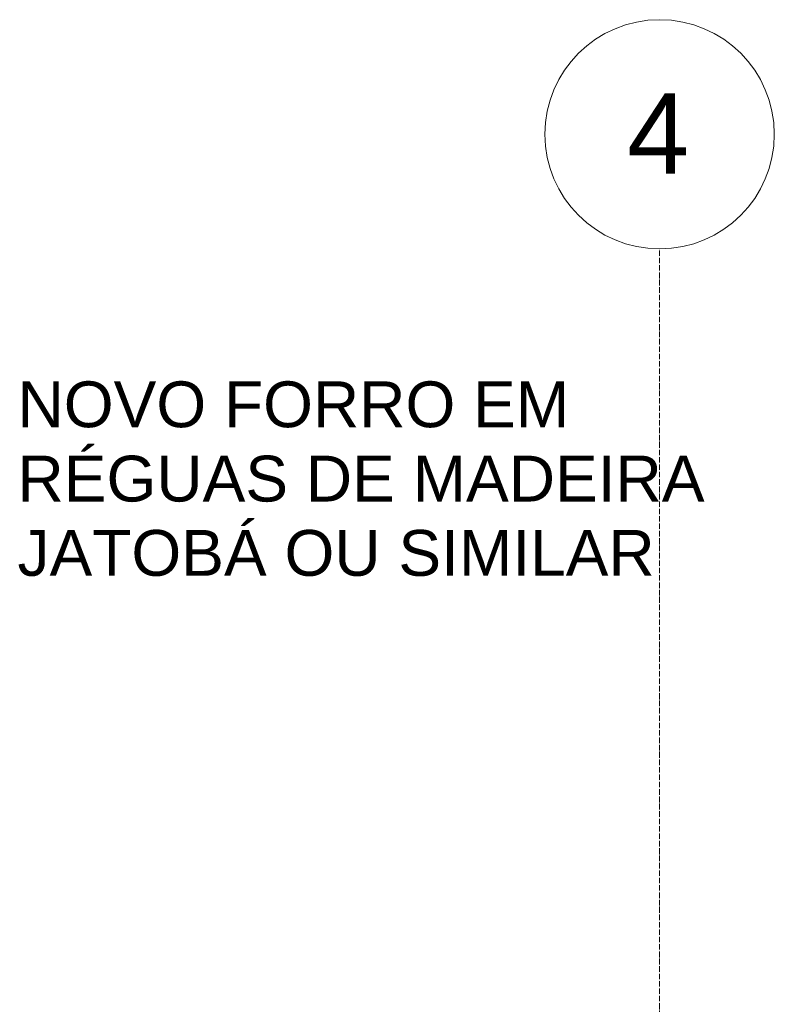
# Model space of a CAD drawing. Header units: millimetres. Extents: x -31894 to 53578, y -2162 to 8674.
# Tile 15 of 31: x 1779 to 3424, y 6381 to 8528. Entities that reach past the tile are written whole.
import ezdxf

# ---------------------------------------------------------------- set-up
doc = ezdxf.new("R2010")
doc.units = ezdxf.units.MM
doc.linetypes.add('_Traço - ponto', pattern=[16, 12, -2, 0, -2])
for name, color, linetype, lineweight in [('G-ANNO-TEXT', 231, 'Continuous', 9), ('S-GRID', 1, 'Continuous', 9), ('S-GRID-IDEN', 1, 'Continuous', 9)]:
    doc.layers.add(name, color=color, linetype=linetype, lineweight=lineweight)
doc.styles.add('Arial_2', font='arial.ttf', dxfattribs={"height": 175})
doc.styles.add('Arial_3', font='arial.ttf', dxfattribs={"height": 100})

# ---------------------------------------------------------------- blocks, each defined once
blk = doc.blocks.new('Grid - Head Grid-11506-CORTE A - MANTER _ CONSTRUIR')
at = {"layer": 'S-GRID-IDEN'}
blk.add_circle((-29896.1, 8278.5), 250, dxfattribs=at)

msp = doc.modelspace()

# ---------------------------------------------------------------- linework, layer by layer
at = {"layer": 'S-GRID', "linetype": '_Traço - ponto'}
msp.add_line((3173.885, -2161.986), (3173.885, 8028.481), dxfattribs=at)

# ---------------------------------------------------------------- block references
at = {"layer": 'S-GRID-IDEN'}
msp.add_blockref('Grid - Head Grid-11506-CORTE A - MANTER _ CONSTRUIR', (33070, 0), dxfattribs=at)

# ---------------------------------------------------------------- texts
at = {"layer": 'G-ANNO-TEXT', "color": 7, "char_height": 100, "attachment_point": 1, "style": 'Arial_3'}
for s, insert, width in [('NOVO FORRO EM ', (1773.837, 7739.433), 1523.20625), ('RÉGUAS DE MADEIRA ', (1773.837, 7577.376), 1899.99938), ('JATOBÁ OU SIMILAR', (1773.837, 7415.318), 1715.61125)]:
    msp.add_mtext(s, dxfattribs=dict(at, insert=insert, width=width))
at = {"layer": 'S-GRID-IDEN', "insert": (3102.574, 8367.853), "char_height": 175, "width": 168.35437, "attachment_point": 1, "style": 'Arial_2'}
msp.add_mtext('4', dxfattribs=at)

doc.saveas('drawing.dxf')
